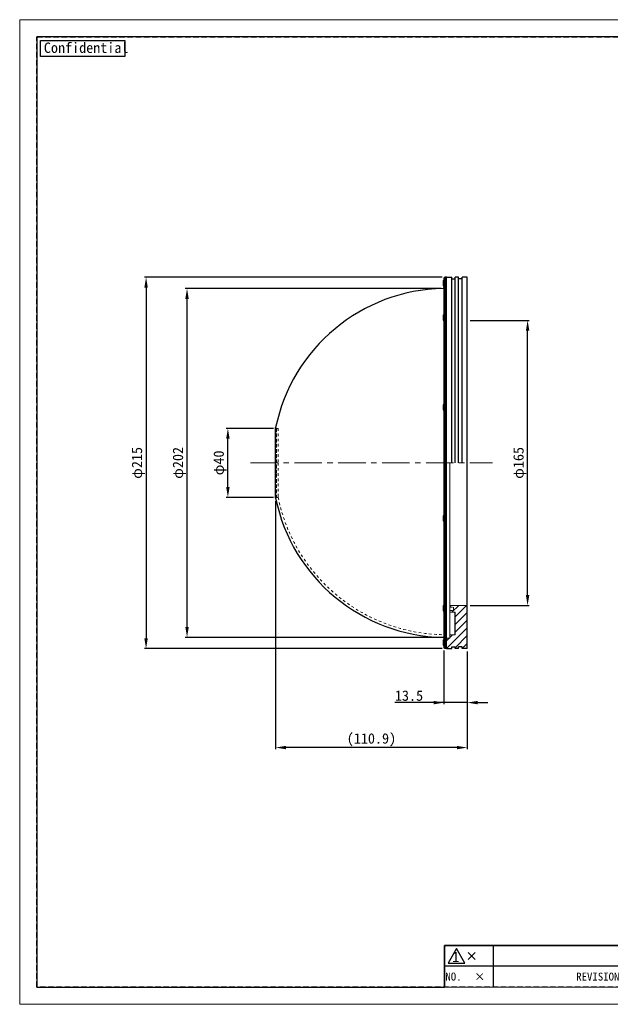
# Model space of a CAD drawing. Header units: millimetres. Extents: x -201 to 202, y 143 to 428.
# Tile 1 of 10: x -201 to -31, y 143 to 428. Entities that reach past the tile are written whole.
import ezdxf
from ezdxf.enums import TextEntityAlignment as Align

# ---------------------------------------------------------------- set-up
doc = ezdxf.new("R2010")
doc.units = ezdxf.units.MM
doc.header["$LTSCALE"] = 0.25
for name, pattern in [('CENTER', [50.8, 31.75, -6.35, 6.35, -6.35]), ('DASHED', [6, 3, -3]), ('HIDDEN', [9.525, 6.35, -3.175])]:
    doc.linetypes.add(name, pattern=pattern)
doc.layers.get('0').update_dxf_attribs({"lineweight": 30})
for name, color, linetype, lineweight in [('BASE', 7, 'Continuous', 20), ('CENTER', 1, 'CENTER', 9), ('DIMENSION', 6, 'Continuous', 9)]:
    doc.layers.add(name, color=color, linetype=linetype, lineweight=lineweight)
for name, color, linetype in [('DOME', 7, 'Continuous'), ('FORM', 7, 'Continuous'), ('MXB4949', 7, 'Continuous')]:
    doc.layers.add(name, color=color, linetype=linetype)
doc.layers.add('EMPTY LINE', color=252, linetype='Continuous', lineweight=0, plot=False)
doc.styles.add('VS Standard', font='msgothic.ttc', dxfattribs={"height": 3})
doc.styles.add('VS Standard(小)', font='txt', dxfattribs={"height": 2.4})
doc.dimstyles.new('VS Standard x0.5', dxfattribs={"dimtxt": 3, "dimasz": 3, "dimexe": 0.5, "dimexo": 0.8, "dimgap": 0.5, "dimtad": 3, "dimlfac": 2, "dimrnd": 0.0001, "dimzin": 9, "dimdsep": 46, "dimtxsty": 'VS Standard', "dimcen": 0, "dimaunit": 1, "dimadec": 0, "dimazin": 2, "dimtfac": 1, "dimtmove": 0, "dimatfit": 3, "dimfxl": 1, "dimtolj": 1, "dimtzin": 0, "dimarcsym": 0})

# ---------------------------------------------------------------- blocks, each defined once
blk = doc.blocks.new('表題欄金物用_ver2.0.0')
at = {"layer": 'FORM', "color": 0}
for p, q in [((-11, 40.5), (-191, 40.5)), ((-191, 40.5), (-191, 28.5)), ((-110, 28.49), (-110, 40.5)), ((-39, 28.49), (-39, 40.49)), ((-29, 28.49), (-29, 40.49)), ((-11, 28.5), (-11, 40.5)), ((-39, 36.5), (-191, 36.5)), ((-24.54, 35.38), (-24.54, 29.78)), ((-13.42, 34.8), (-20.21, 33.59)), ((-13.42, 32.58), (-13.42, 34.8)), ((-39, 32.5), (-191, 32.5)), ((-27.34, 32.58), (-12.62, 32.58)), ((-20.21, 32.58), (-20.21, 33.59)), ((-20.21, 32.58), (-20.21, 31.57)), ((-13.42, 30.35), (-20.21, 31.57)), ((-13.42, 32.58), (-13.42, 30.35)), ((-11, 28.5), (-191, 28.5)), ((-191, 28.5), (-191, 11)), ((-176, 28.5), (-176, 11)), ((-161, 28.5), (-161, 11)), ((-146, 28.5), (-146, 11)), ((-131, 28.5), (-131, 11)), ((-96, 11), (-96, 28.5)), ((-11, 11), (-11, 28.5)), ((-272, 23), (-286, 23)), ((-286, 23), (-286, 17)), ((-211, 23), (-272, 23)), ((-272, 23), (-272, 17)), ((-211, 23), (-211, 17)), ((-199, 23), (-211, 23)), ((-199, 23), (-199, 17)), ((-191, 23), (-199, 23)), ((-131, 24.12), (-96, 24.12)), ((-279.19, 21), (-277.19, 19)), ((-279.19, 19), (-277.19, 21)), ((-96, 21), (-11, 21)), ((-131, 19.75), (-96, 19.75)), ((-286, 17), (-286, 11)), ((-272, 17), (-286, 17)), ((-272, 17), (-272, 11)), ((-211, 17), (-272, 17)), ((-211, 17), (-211, 11)), ((-199, 17), (-211, 17)), ((-199, 17), (-199, 11)), ((-191, 17), (-199, 17)), ((-96, 15.38), (-131, 15.38)), ((-11, 16), (-96, 16)), ((-191, 11), (-11, 11))]:
    blk.add_line(p, q, dxfattribs=at)
at = {"layer": 'FORM', "color": 0, "linetype": 'HIDDEN', "lineweight": 9}
for p, q in [((-156, 28.49), (-156, 40.49)), ((-75, 28.49), (-75, 40.49)), ((-11, 36.5), (-39, 36.5)), ((-116, 11), (-116, 28.5)), ((-78.5, 11), (-78.5, 28.5)), ((-131, 24.5), (-191, 24.5))]:
    blk.add_line(p, q, dxfattribs=at)
at = {"layer": 'FORM', "color": 0, "lineweight": 15}
blk.add_line((-191, 11), (-286, 11), dxfattribs=at)
at = {"layer": 'FORM', "color": 0}
blk.add_lwpolyline([(-282.58, 22.13), (-285.01, 17.93), (-280.16, 17.93)], close=True, dxfattribs=at)
for radius in [2, 1]:
    blk.add_circle((-24.54, 32.58), radius, dxfattribs=at)
at = {"layer": 'FORM', "color": 0, "attachment_point": 5}
for s, insert, char_height, width, style in [('{\\LMATERIAL}', (-173.5, 38.5), 2.4, 36.5, 'VS Standard(小)'), ('{\\LCHAMFER}   ', (-92.5, 38.5), 2.4, 35, 'VS Standard(小)'), ('{\\LUNIT}', (-34, 38.35), 2, 20, 'VS Standard'), ('{\\LMETHOD} 図法', (-20, 38.35), 2, 20, 'VS Standard'), ('{\\LTREATMENT}', (-173.5, 34.5), 2.4, 36.5, 'VS Standard(小)'), ('{\\LFINISHING}', (-92.5, 34.5), 2.4, 35, 'VS Standard(小)'), ('{\\T0.9;\\LTREATMENT CONTACT}', (-173.5, 30.5), 2, 36.5, 'VS Standard(小)'), ('{\\LDECENTRATION} ', (-92.5, 30.5), 2.4, 35, 'VS Standard(小)'), ('mm', (-34, 32.35), 2.8, 20, 'VS Standard'), ('{\\fＭＳ ゴシック|b0|i0|c128|p49;APPROVED}', (-183.5, 26.5), 2.3, 15, 'VS Standard'), ('{\\fＭＳ ゴシック|b0|i0|c128|p49;CHECKED}', (-168.5, 26.5), 2.3, 15, 'VS Standard'), ('{\\fＭＳ ゴシック|b0|i0|c128|p49;DESIGNED}', (-153.5, 26.5), 2.3, 15, 'VS Standard'), ('{\\fＭＳ ゴシック|b0|i0|c128|p49;DRAWN}', (-138.5, 26.5), 2.3, 15, 'VS Standard'), ('{\\W0.7;\\LTOLERANCE\\l }', (-123.5, 26.31), 1.7, 20, 'VS Standard(小)'), ('{\\LANGLE}', (-123.5, 21.94), 2, 14.9784, 'VS Standard(小)'), ('SCALE', (-123.5, 17.56), 2, 15, 'VS Standard(小)'), ('{\\fＭＳ ゴシック|b0|i0|c128|p49;NAME}', (-87.25, 18.5), 2.4, 15, 'VS Standard(小)'), ('NO.', (-283.44, 14), 2.3, 14, 'VS Standard'), ('\\pxi-3,l4,t4;×^I', (-276.99, 14), 2.3, 14, 'VS Standard'), ('REVISION', (-241.67, 14), 2.3, 46, 'VS Standard'), ('{\\fMS Gothic|b0|i0|c128|p49;DATE}', (-204.99, 14), 2.3, 12, 'VS Standard'), ('NAME', (-195, 14), 2.3, 8, 'VS Standard'), ('{\\fＭＳ ゴシック|b0|i0|c128|p49;DRAW NO.}', (-87.25, 13.5), 2.4, 15, 'VS Standard(小)'), ('{\\fＭＳ ゴシック|b0|i0|c128|p49;DATE}', (-123.5, 13.19), 2, 15, 'VS Standard(小)')]:
    blk.add_mtext(s, dxfattribs=dict(at, insert=insert, char_height=char_height, width=width, style=style))
at = {"layer": 'FORM', "color": 0, "insert": (-87.25, 24.75), "char_height": 2, "width": 16, "attachment_point": 5, "line_spacing_factor": 0.8, "style": 'VS Standard'}
blk.add_mtext('\\pxsm0.9;{\\LREMARK}   ', dxfattribs=at)
at = {"layer": 'FORM', "color": 0, "insert": (-282.79, 19.73), "char_height": 3, "attachment_point": 5, "style": 'VS Standard'}
blk.add_mtext('1', dxfattribs=at)
at = {"layer": 'FORM', "color": 0}
for tag, height, style, p in [('材料', 2.8, 'VS Standard', (-133, 38.5)), ('一般面取', 2.8, 'VS Standard', (-57, 38.5)), ('処理', 2.8, 'VS Standard', (-133, 34.5)), ('仕上', 2.8, 'VS Standard', (-57, 34.5)), ('処理接点', 2.8, 'VS Standard', (-133, 30.5)), ('偏芯', 2.8, 'VS Standard', (-57, 30.5)), ('一般公差', 2.4, 'VS Standard(小)', (-106, 26.31)), ('適用（機種名）', 3.6, 'VS Standard', (-44.75, 24.75)), ('角度', 2.4, 'VS Standard(小)', (-106, 21.94)), ('NAME', 3.5, 'VS Standard', (-44.75, 18.5)), ('SCALE', 2.4, 'VS Standard(小)', (-106, 17.56)), ('DATE', 2.4, 'VS Standard(小)', (-106, 13.19)), ('DRAW_NO.', 3.5, 'VS Standard', (-44.75, 13.5))]:
    blk.add_attdef(tag, text='', height=height, dxfattribs=dict(at, style=style)).set_placement(p, align=Align.MIDDLE_CENTER)
at = {"layer": 'FORM', "color": 0, "style": 'VS Standard'}
for tag, p in [('APPROVED', (-182.5, 15.06)), ('CHECKED', (-167.5, 15.18)), ('DESIGNED', (-152.5, 15.09)), ('DRAWN', (-137.5, 15.23))]:
    blk.add_attdef(tag, text='', height=4.5, dxfattribs=at).set_placement(p, align=Align.BOTTOM_CENTER)
blk = doc.blocks.new('*D62')
at = {"layer": 'Defpoints', "color": 0}
for p in [(-78.71, 245.96), (-71.96, 245.71), (-78.71, 230.08)]:
    blk.add_point(p, dxfattribs=at)
at = {"layer": 'DIMENSION', "color": 0, "lineweight": -2}
for p, q in [((-78.71, 245.16), (-78.71, 229.58)), ((-71.96, 244.91), (-71.96, 229.58)), ((-78.71, 230.08), (-92.9, 230.08)), ((-81.71, 230.08), (-84.71, 230.08)), ((-71.96, 230.08), (-78.71, 230.08)), ((-68.96, 230.08), (-65.96, 230.08))]:
    blk.add_line(p, q, dxfattribs=at)
at = {"layer": 'DIMENSION', "color": 0}
for points in [[(-81.71, 229.58), (-81.71, 230.58), (-78.71, 230.08)], [(-68.96, 230.58), (-68.96, 229.58), (-71.96, 230.08)]]:
    blk.add_solid(points, dxfattribs=at)
at = {"layer": 'DIMENSION', "color": 0, "insert": (-88.81, 232.08), "char_height": 3, "attachment_point": 5, "style": 'VS Standard'}
blk.add_mtext('\\A1;13.5', dxfattribs=at)
blk = doc.blocks.new('*D63')
at = {"layer": 'Defpoints', "color": 0}
for p in [(-127.41, 289.22), (-71.96, 245.71), (-127.41, 217.06)]:
    blk.add_point(p, dxfattribs=at)
at = {"layer": 'DIMENSION', "color": 0, "lineweight": -2}
for p, q in [((-127.41, 288.42), (-127.41, 216.56)), ((-71.96, 244.91), (-71.96, 216.56)), ((-74.96, 217.06), (-124.41, 217.06))]:
    blk.add_line(p, q, dxfattribs=at)
at = {"layer": 'DIMENSION', "color": 0}
for points in [[(-124.41, 217.56), (-124.41, 216.56), (-127.41, 217.06)], [(-74.96, 216.56), (-74.96, 217.56), (-71.96, 217.06)]]:
    blk.add_solid(points, dxfattribs=at)
at = {"layer": 'DIMENSION', "color": 0, "insert": (-99.69, 219.31), "char_height": 3, "attachment_point": 5, "style": 'VS Standard'}
blk.add_mtext('\\A1;\\A1;(110.9)', dxfattribs=at)
blk = doc.blocks.new('*D64')
at = {"layer": 'Defpoints', "color": 0}
for p in [(-78.46, 353.21), (-164.92, 245.71), (-78.46, 245.71)]:
    blk.add_point(p, dxfattribs=at)
at = {"layer": 'DIMENSION', "color": 0, "lineweight": -2}
for p, q in [((-79.26, 353.21), (-165.42, 353.21)), ((-164.92, 350.21), (-164.92, 248.71)), ((-79.26, 245.71), (-165.42, 245.71))]:
    blk.add_line(p, q, dxfattribs=at)
at = {"layer": 'DIMENSION', "color": 0}
for points in [[(-164.42, 350.21), (-165.42, 350.21), (-164.92, 353.21)], [(-165.42, 248.71), (-164.42, 248.71), (-164.92, 245.71)]]:
    blk.add_solid(points, dxfattribs=at)
at = {"layer": 'DIMENSION', "color": 0, "insert": (-167.16, 299.46), "char_height": 3, "attachment_point": 5, "rotation": 90, "style": 'VS Standard'}
blk.add_mtext('\\A1;φ\\A1;215', dxfattribs=at)
blk = doc.blocks.new('*D65')
at = {"layer": 'Defpoints', "color": 0}
for p in [(-141.24, 309.46), (-127.21, 309.46), (-127.21, 289.46)]:
    blk.add_point(p, dxfattribs=at)
at = {"layer": 'DIMENSION', "color": 0, "lineweight": -2}
for p, q in [((-128.01, 309.46), (-141.74, 309.46)), ((-141.24, 292.46), (-141.24, 306.46)), ((-128.01, 289.46), (-141.74, 289.46))]:
    blk.add_line(p, q, dxfattribs=at)
at = {"layer": 'DIMENSION', "color": 0}
for points in [[(-140.74, 306.46), (-141.74, 306.46), (-141.24, 309.46)], [(-141.74, 292.46), (-140.74, 292.46), (-141.24, 289.46)]]:
    blk.add_solid(points, dxfattribs=at)
at = {"layer": 'DIMENSION', "color": 0, "insert": (-143.49, 299.46), "char_height": 3, "attachment_point": 5, "rotation": 90, "style": 'VS Standard'}
blk.add_mtext('\\A1;φ\\A1;40', dxfattribs=at)
blk = doc.blocks.new('*D66')
at = {"layer": 'Defpoints', "color": 0}
for p in [(-153.06, 349.95), (-78.71, 349.95), (-78.71, 248.97)]:
    blk.add_point(p, dxfattribs=at)
at = {"layer": 'DIMENSION', "color": 0, "lineweight": -2}
for p, q in [((-79.51, 349.95), (-153.56, 349.95)), ((-153.06, 251.97), (-153.06, 346.95)), ((-79.51, 248.97), (-153.56, 248.97))]:
    blk.add_line(p, q, dxfattribs=at)
at = {"layer": 'DIMENSION', "color": 0}
for points in [[(-152.56, 346.95), (-153.56, 346.95), (-153.06, 349.95)], [(-153.56, 251.97), (-152.56, 251.97), (-153.06, 248.97)]]:
    blk.add_solid(points, dxfattribs=at)
at = {"layer": 'DIMENSION', "color": 0, "insert": (-155.3, 299.46), "char_height": 3, "attachment_point": 5, "rotation": 90, "style": 'VS Standard'}
blk.add_mtext('\\A1;φ\\A1;202', dxfattribs=at)
blk = doc.blocks.new('*D67')
at = {"layer": 'Defpoints', "color": 0}
for p in [(-71.96, 340.71), (-54.49, 340.71), (-71.96, 258.21)]:
    blk.add_point(p, dxfattribs=at)
at = {"layer": 'DIMENSION', "color": 0, "lineweight": -2}
for p, q in [((-71.16, 340.71), (-53.99, 340.71)), ((-54.49, 261.21), (-54.49, 337.71)), ((-71.16, 258.21), (-53.99, 258.21))]:
    blk.add_line(p, q, dxfattribs=at)
at = {"layer": 'DIMENSION', "color": 0}
for points in [[(-53.99, 337.71), (-54.99, 337.71), (-54.49, 340.71)], [(-54.99, 261.21), (-53.99, 261.21), (-54.49, 258.21)]]:
    blk.add_solid(points, dxfattribs=at)
at = {"layer": 'DIMENSION', "color": 0, "insert": (-56.73, 299.46), "char_height": 3, "attachment_point": 5, "rotation": 90, "style": 'VS Standard'}
blk.add_mtext('\\A1;φ\\A1;165', dxfattribs=at)

msp = doc.modelspace()

# ---------------------------------------------------------------- hatches: boundary and pattern name
at = {"layer": 'BASE'}
h = msp.add_hatch(dxfattribs=at)
h.set_pattern_fill('ANSI31', color=256, scale=0.5, style=0)
h.set_pattern_definition([(45, (-237.8137, 150.9664), (-1.122532, 1.122532), [])])
h.paths.add_polyline_path([(-77.9638, 248.7145), (-77.9638, 245.7145), (-76.4638, 245.7145), (-76.4638, 246.2145), (-75.4638, 246.2145), (-75.4638, 245.7145), (-74.4638, 245.7145), (-74.4638, 246.2145), (-73.4638, 246.2145), (-73.4638, 245.7145), (-71.9638, 245.7145), (-71.9638, 258.2145), (-76.9638, 258.2145), (-76.9638, 257.7145), (-75.9638, 257.7145), (-75.9638, 256.7145), (-76.9638, 256.7145), (-76.9638, 256.2145), (-75.4638, 256.2145), (-75.4638, 249.7145), (-76.9638, 249.7145), (-76.9638, 248.9645), (-76.9638, 248.7145)])

# ---------------------------------------------------------------- linework, layer by layer
at = {"linetype": 'Continuous', "lineweight": 25}
for p, q in [((-77.9638, 282.8549), (-77.9638, 353.2145)), ((-77.9638, 353.2145), (-76.4638, 353.2145)), ((-77.9638, 299.4645), (-77.9638, 353.2145)), ((-76.4638, 299.4645), (-76.4638, 353.2145)), ((-76.4638, 352.7145), (-75.4638, 352.7145)), ((-74.4638, 353.2145), (-75.4638, 353.2145)), ((-75.4638, 299.4645), (-75.4638, 353.2145)), ((-74.4638, 299.4645), (-74.4638, 353.2145)), ((-73.4638, 352.7145), (-74.4638, 352.7145)), ((-71.9638, 353.2145), (-73.4638, 353.2145)), ((-73.4638, 299.4645), (-73.4638, 353.2145)), ((-71.9638, 299.4645), (-71.9638, 353.2145)), ((-77.9638, 245.7145), (-77.9638, 299.4645)), ((-77.9638, 245.7145), (-77.9638, 282.8549))]:
    msp.add_line(p, q, dxfattribs=at)
at = {"linetype": 'DASHED', "lineweight": 18}
for p, q in [((-75.4638, 301.3352), (-75.4638, 349.2145)), ((-76.9638, 248.9645), (-76.9638, 299.4645))]:
    msp.add_line(p, q, dxfattribs=at)
at = {"layer": 'BASE', "lineweight": 18}
for p, q in [((-76.9638, 248.7145), (-76.9638, 299.4645)), ((-71.9638, 258.2145), (-76.9638, 258.2145)), ((-76.9638, 256.2145), (-75.4638, 256.2145)), ((-75.4638, 249.7145), (-75.4638, 256.2145)), ((-77.9638, 248.7145), (-76.9638, 248.7145)), ((-76.9638, 249.7145), (-75.4638, 249.7145))]:
    msp.add_line(p, q, dxfattribs=at)
at = {"layer": 'BASE'}
for p, q in [((-76.9638, 248.7145), (-76.9638, 299.4645)), ((-76.9638, 257.7145), (-76.9638, 258.2145)), ((-76.9638, 256.7145), (-76.9638, 256.2145)), ((-75.9638, 256.7145), (-75.9638, 257.7145))]:
    msp.add_line(p, q, dxfattribs=at)
at = {"layer": 'BASE', "lineweight": 25}
for p, q in [((-71.9638, 245.7145), (-71.9638, 299.4645)), ((-75.4638, 249.7145), (-75.4638, 256.2145)), ((-77.9638, 245.7145), (-76.4638, 245.7145)), ((-76.4638, 246.2145), (-75.4638, 246.2145)), ((-76.4638, 245.7145), (-76.4638, 246.2145)), ((-75.4638, 245.7145), (-75.4638, 246.2145)), ((-74.4638, 245.7145), (-75.4638, 245.7145)), ((-73.4638, 246.2145), (-74.4638, 246.2145)), ((-74.4638, 245.7145), (-74.4638, 246.2145)), ((-73.4638, 245.7145), (-73.4638, 246.2145)), ((-71.9638, 245.7145), (-73.4638, 245.7145))]:
    msp.add_line(p, q, dxfattribs=at)
at = {"layer": 'BASE', "linetype": 'DASHED', "lineweight": 18}
for p, q in [((-76.9638, 257.7145), (-75.9638, 257.7145)), ((-76.9638, 256.7145), (-75.9638, 256.7145))]:
    msp.add_line(p, q, dxfattribs=at)
at = {"layer": 'CENTER'}
msp.add_line((-134.6887, 299.4645), (-64.6887, 299.4645), dxfattribs=at)
at = {"layer": 'DOME', "linetype": 'Continuous', "lineweight": 25}
for p, q in [((-78.4638, 353.2145), (-78.7138, 352.9645)), ((-78.7138, 352.9645), (-78.7138, 282.9321)), ((-77.9638, 353.2145), (-78.4638, 353.2145)), ((-78.4638, 353.2145), (-78.4638, 282.8549)), ((-127.4137, 296.2987), (-127.4137, 309.7095)), ((-127.4137, 289.2196), (-127.4137, 296.2987)), ((-78.7138, 282.9321), (-78.7138, 245.9645)), ((-78.4638, 282.8549), (-78.4638, 245.7145)), ((-78.4638, 245.7145), (-78.7138, 245.9645)), ((-77.9638, 245.7145), (-78.4638, 245.7145))]:
    msp.add_line(p, q, dxfattribs=at)
at = {"layer": 'DOME', "linetype": 'DASHED', "lineweight": 18}
for p, q in [((-78.4638, 245.7145), (-78.4638, 353.2145)), ((-127.4137, 309.7095), (-127.2138, 309.4645)), ((-126.6984, 309.4645), (-127.2138, 309.4645)), ((-127.2138, 296.3744), (-127.2138, 309.4645)), ((-127.2138, 309.4645), (-127.2138, 289.954)), ((-126.6984, 309.4645), (-126.6984, 299.4645)), ((-126.6984, 299.4645), (-126.6984, 289.4645)), ((-127.2138, 289.4645), (-127.2138, 296.3744)), ((-127.4137, 289.2196), (-127.2138, 289.4645)), ((-127.2138, 289.954), (-127.2138, 289.4645)), ((-126.6984, 289.4645), (-127.2138, 289.4645)), ((-126.6984, 289.4645), (-126.6984, 289.954))]:
    msp.add_line(p, q, dxfattribs=at)
at = {"layer": 'DOME', "linetype": 'Continuous', "lineweight": 25}
for centre, radius, start, end in [((-77.9638, 299.4645), 50.5, 91.129054, 168.295171), ((-78.9638, 350.2047), 0.25, 271.129054, 0), ((-77.9638, 299.4645), 50.5, 191.704829, 268.870946), ((-78.9638, 248.7244), 0.25, 0, 88.870946)]:
    msp.add_arc(centre, radius, start, end, dxfattribs=at)
at = {"layer": 'DOME', "linetype": 'DASHED', "lineweight": 18}
msp.add_arc((-77.9638, 299.4645), 49.75, 191.595736, 269.136212, dxfattribs=at)
at = {"layer": 'EMPTY LINE'}
for p, q in [((-201.5, 427.75), (-201.5, 142.75)), ((201.5, 427.75), (-201.5, 427.75)), ((-201.5, 142.75), (201.5, 142.75))]:
    msp.add_line(p, q, dxfattribs=at)
at = {"layer": 'FORM', "linetype": 'HIDDEN'}
msp.add_lwpolyline([(-196.5, 422.75), (196.5, 422.75), (196.5, 147.75), (-196.5, 147.75)], close=True, dxfattribs=at)
at = {"layer": 'FORM'}
msp.add_lwpolyline([(-196.5, 422.75), (-196.5, 147.75), (-78.5, 147.75), (-78.5, 159.75), (16.5, 159.75), (16.5, 177.25), (196.5, 177.25), (196.5, 422.75), (-196.5, 422.75)], close=True, dxfattribs=at)
at = {"layer": 'FORM', "lineweight": 30}
msp.add_lwpolyline([(-195.5, 421.75), (-171.1092, 421.75), (-171.1092, 417.0878), (-195.5, 417.0878)], close=True, dxfattribs=at)
at = {"layer": 'MXB4949', "lineweight": 25}
for p, q in [((-78.9638, 352.0895), (-78.9638, 350.8395)), ((-78.9638, 342.1584), (-78.9638, 340.9084)), ((-78.9638, 316.1584), (-78.9638, 314.9084)), ((-78.9638, 284.0207), (-78.9638, 282.7707)), ((-78.9638, 258.0207), (-78.9638, 256.7707)), ((-78.9638, 248.0895), (-78.9638, 246.8395))]:
    msp.add_line(p, q, dxfattribs=at)
at = {"layer": 'MXB4949', "lineweight": 18}
for p, q in [((-78.9589, 342.1584), (-78.9589, 342.1932)), ((-78.9589, 340.8737), (-78.9589, 340.9084)), ((-78.9589, 316.1584), (-78.9589, 316.1932)), ((-78.9589, 314.8737), (-78.9589, 314.9084)), ((-78.9589, 284.0207), (-78.9589, 284.0554)), ((-78.9589, 282.7359), (-78.9589, 282.7707)), ((-78.9589, 258.0207), (-78.9589, 258.0554)), ((-78.9589, 256.7359), (-78.9589, 256.7707))]:
    msp.add_line(p, q, dxfattribs=at)
at = {"layer": 'MXB4949', "lineweight": 25}
for centre, start, end in [((-78.8388, 352.0895), 90, 180), ((-78.8388, 350.8395), 180, 270), ((-78.8388, 352.0895), 0, 90), ((-78.8388, 350.8395), 270, 0), ((-78.8388, 342.1584), 90, 180), ((-78.8388, 342.1584), 0, 90), ((-78.8388, 340.9084), 180, 270), ((-78.8388, 340.9084), 270, 0), ((-78.8388, 316.1584), 90, 180), ((-78.8388, 314.9084), 180, 270), ((-78.8388, 316.1584), 0, 90), ((-78.8388, 314.9084), 270, 0), ((-78.8388, 284.0207), 90, 180), ((-78.8388, 282.7707), 180, 270), ((-78.8388, 284.0207), 0, 90), ((-78.8388, 282.7707), 270, 0), ((-78.8388, 258.0207), 90, 180), ((-78.8388, 256.7707), 180, 270), ((-78.8388, 258.0207), 0, 90), ((-78.8388, 256.7707), 270, 0), ((-78.8388, 248.0895), 90, 180), ((-78.8388, 248.0895), 0, 90), ((-78.8388, 246.8395), 180, 270), ((-78.8388, 246.8395), 270, 0)]:
    msp.add_arc(centre, 0.125, start, end, dxfattribs=at)

# ---------------------------------------------------------------- block references
at = {"layer": 'FORM'}
ref = msp.add_blockref('表題欄金物用_ver2.0.0', (207.5, 136.75), dxfattribs=at)
ref.add_attrib('材料', '-', dxfattribs={"layer": 'EMPTY LINE', "color": 0, "height": 2.8, "style": 'VS Standard'}).set_placement((74.5, 175.25), align=Align.MIDDLE_CENTER)
ref.add_attrib('処理', '-', dxfattribs={"color": 0, "height": 2.8, "style": 'VS Standard'}).set_placement((74.5, 171.25), align=Align.MIDDLE_CENTER)
ref.add_attrib('処理接点', '-', dxfattribs={"color": 0, "height": 2.8, "style": 'VS Standard'}).set_placement((74.5, 167.25), align=Align.MIDDLE_CENTER)
ref.add_attrib('一般面取', '-', dxfattribs={"color": 0, "height": 2.8, "style": 'VS Standard'}).set_placement((150.5, 175.2468), align=Align.MIDDLE_CENTER)
ref.add_attrib('仕上', '-', dxfattribs={"color": 0, "height": 2.8, "style": 'VS Standard'}).set_placement((150.5, 171.2468), align=Align.MIDDLE_CENTER)
ref.add_attrib('偏芯', '-', dxfattribs={"color": 0, "height": 2.8, "style": 'VS Standard'}).set_placement((150.5, 167.2468), align=Align.MIDDLE_CENTER)
ref.add_attrib('一般公差', '-', dxfattribs={"color": 0, "height": 2.4, "style": 'VS Standard(小)'}).set_placement((101.5, 163.0625), align=Align.MIDDLE_CENTER)
ref.add_attrib('角度', '-', dxfattribs={"color": 0, "height": 2.4, "style": 'VS Standard(小)'}).set_placement((101.5, 158.6875), align=Align.MIDDLE_CENTER)
ref.add_attrib('SCALE', '1 / 2', dxfattribs={"color": 0, "height": 2.4, "style": 'VS Standard(小)'}).set_placement((101.5, 154.3125), align=Align.MIDDLE_CENTER)
ref.add_attrib('DATE', '2023/08/20', dxfattribs={"color": 0, "height": 2.4, "style": 'VS Standard(小)'}).set_placement((101.5, 149.9375), align=Align.MIDDLE_CENTER)
ref.add_attrib('適用（機種名）', 'VDO-215RGB', dxfattribs={"color": 0, "height": 3.6, "style": 'VS Standard'}).set_placement((162.75, 161.5), align=Align.MIDDLE_CENTER)
ref.add_attrib('NAME', 'DRAWING ', dxfattribs={"color": 0, "height": 3.5, "style": 'VS Standard'}).set_placement((163.8277, 155.25), align=Align.MIDDLE_CENTER)
ref.add_attrib('DRAW_NO.', ' L1127G-A00100', dxfattribs={"color": 0, "height": 3.5, "style": 'VS Standard'}).set_placement((162.75, 150.25), align=Align.MIDDLE_CENTER)
ref.add_attrib('DESIGNED', 'S.S.', dxfattribs={"color": 0, "height": 4.5, "style": 'VS Standard'}).set_placement((55, 151.8412), align=Align.BOTTOM_CENTER)
ref.add_attrib('DRAWN', 'S.S.', dxfattribs={"color": 0, "height": 4.5, "style": 'VS Standard'}).set_placement((69.9999, 151.985), align=Align.BOTTOM_CENTER)
ref.add_attrib('CHECKED', 'S.K.', dxfattribs={"color": 0, "height": 4.5, "style": 'VS Standard'}).set_placement((40, 151.9272), align=Align.BOTTOM_CENTER)
ref.add_attrib('APPROVED', 'P.E.', dxfattribs={"color": 0, "height": 4.5, "style": 'VS Standard'}).set_placement((25, 151.8117), align=Align.BOTTOM_CENTER)

# ---------------------------------------------------------------- texts
at = {"layer": 'FORM', "lineweight": 30, "insert": (-194.506, 421.1386), "char_height": 3, "attachment_point": 1, "style": 'VS Standard'}
msp.add_mtext_dynamic_manual_height_columns('Confidential', width=3, gutter_width=15, heights=[0], dxfattribs=at)

# ---------------------------------------------------------------- dimensions: what is measured, and where the dimension line sits
at = {"layer": 'DIMENSION'}
dim = msp.add_linear_dim(base=(-164.9201, 245.7145), p1=(-78.4638, 353.2145), p2=(-78.4638, 245.7145), angle=90, text='φ\\A1;<>', dimstyle='VS Standard x0.5', dxfattribs=at)
dim.commit()
dim.dimension.update_dxf_attribs({"geometry": '*D64', "text_midpoint": (-164.9201, 299.4645), "dimtype": 160})
for base, p1, p2, text, picture, middle in [((-153.0572, 349.9547), (-78.7138, 248.9744), (-78.7138, 349.9547), 'φ\\A1;202', '*D66', (-155.3014, 299.4645)), ((-54.4856, 340.7145), (-71.9638, 258.2145), (-71.9638, 340.7145), 'φ\\A1;<>', '*D67', (-56.7298, 299.4645)), ((-141.2449, 309.4645), (-127.2138, 289.4645), (-127.2138, 309.4645), 'φ\\A1;<>', '*D65', (-143.4886, 299.4645))]:
    dim = msp.add_linear_dim(base=base, p1=p1, p2=p2, angle=90, text=text, dimstyle='VS Standard x0.5', dxfattribs=at)
    dim.commit()
    dim.dimension.update_dxf_attribs({"geometry": picture, "text_midpoint": middle})
dim = msp.add_linear_dim(base=(-127.4137, 217.0582), p1=(-71.9638, 245.7145), p2=(-127.4137, 289.2196), text='\\A1;(<>)', dimstyle='VS Standard x0.5', dxfattribs=at)
dim.commit()
dim.dimension.update_dxf_attribs({"geometry": '*D63', "text_midpoint": (-99.6887, 219.3093)})
dim = msp.add_linear_dim(base=(-78.7138, 230.0766), p1=(-71.9638, 245.7145), p2=(-78.7138, 245.9645), dimstyle='VS Standard x0.5', dxfattribs=at)
dim.commit()
dim.dimension.update_dxf_attribs({"geometry": '*D62', "text_midpoint": (-88.8091, 230.0766), "dimtype": 160})

doc.saveas('drawing.dxf')
